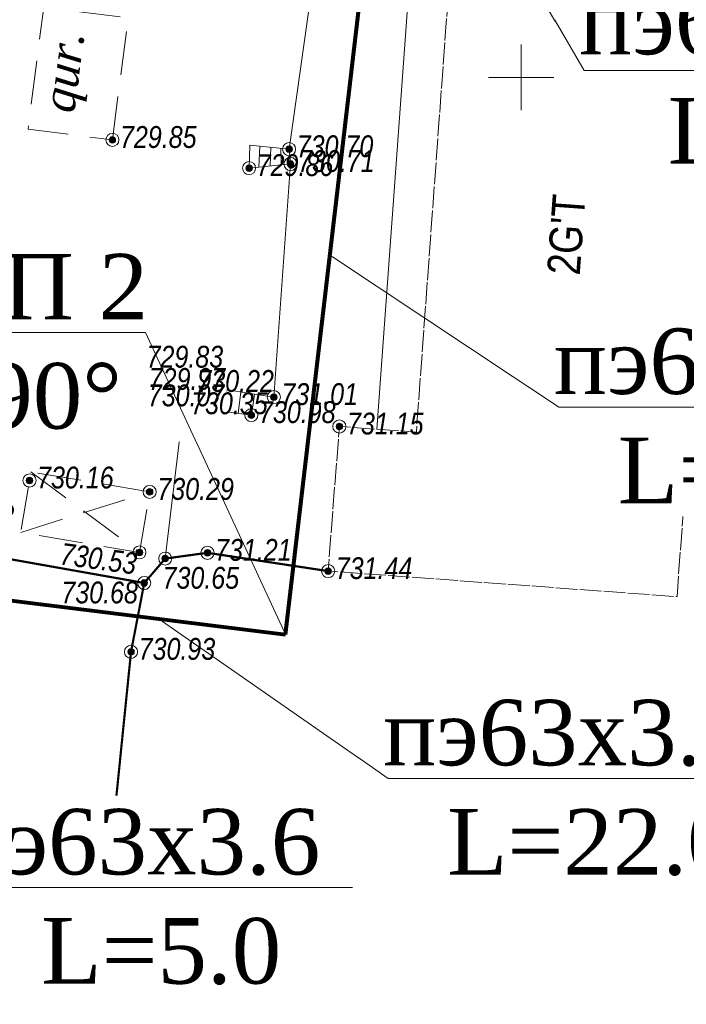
# Model space of a CAD drawing. Header units: millimetres. Extents: x 366033 to 446362, y 4247208 to 4265071.
# Tile 37 of 159: x 436169 to 436200, y 4250976 to 4251021. Entities that reach past the tile are written whole.
import ezdxf
from ezdxf import colors
from ezdxf.entities.mleader import LeaderData, LeaderLine
from ezdxf.enums import TextEntityAlignment as Align
from ezdxf.math import Vec2, Vec3

# ---------------------------------------------------------------- set-up
doc = ezdxf.new("R2010")
doc.units = ezdxf.units.MM
doc.header["$PDMODE"] = 32
doc.header["$PDSIZE"] = 0.6
for name, pattern in [('Auto_Street_NotBorder_Line_m1', [3, 1.5, -1.5]), ('Build_Contour_Canopy_m1', [3, 2, -1]), ('Build_Contour_Constr_m1', [3, 2, -1]), ('Build_Contour_Resid_m1', [1, 1, 0])]:
    doc.linetypes.add(name, pattern=pattern)
doc.layers.add('AUTO#_ROADS_EXIST_L', color=7, linetype='Continuous', lineweight=15, true_color=0x000000)
for name, color, linetype, true_color in [('BUILD_CANOP_CNTUR_P', 7, 'Continuous', 0x000000), ('BUILD_CNSTR_CNTUR_P', 7, 'Continuous', 0x000000), ('BUILD_CNSTR_TITLE_T', 7, 'Continuous', 0x000000), ('BUILD_RESID_CNTUR_P', 7, 'Continuous', 0x000000), ('BUILD_RESID_TITLE_T', 7, 'Continuous', 0x000000), ('FENCE_GRDRL_#####_L', 7, 'Continuous', 0x000000), ('GEODS_POINT_GRID#_B', 7, 'Continuous', 0x000000), ('RELEF_POINT_PICKT_B', 7, 'Continuous', 0x000000), ('RELEF_POINT_PICKT_T', 7, 'Continuous', 0x000000), ('RELEF_SLOPE_#####_L', 7, 'Continuous', 0x000000)]:
    doc.layers.add(name, color=color, linetype=linetype, true_color=true_color)
doc.layers.add('КАБЕЛ', color=20, linetype='Continuous', lineweight=50)
doc.layers.add('стен', color=7, linetype='Continuous')
doc.styles.add('ISOPEUR', font='isocpeui.ttf')
doc.styles.get("Standard").update_dxf_attribs({"font": 'times.ttf'})
doc.styles.add('БМ-431 (Times New Roman К)', font='timesi.ttf', dxfattribs={"height": 1})
doc.styles.add('Д-431 (Arial Narrow К)', font='ARIALNI.TTF', dxfattribs={"height": 1})
doc.styles.add('Р-131 (Arial Narrow)', font='ARIALN.TTF', dxfattribs={"height": 1})
doc.linetypes.add('Auto_Material_Border_Line_m1', pattern='A,0,[3,Topography.shx,S=0.5,R=0,X=0,Y=0],-0.5', length=0.5)
doc.linetypes.add('Fence_Metal_WC_Mr1m_m1', pattern='A,4,-0.5,[33,Topography.shx,S=1,R=0,X=0,Y=0],-0.5', length=5)
doc.linetypes.add('ПОДПОРНАЯ СТЕНКА', pattern='A,2,["V",Standard,S=1.2,R=0,X=0,Y=-1.2],0.2,["V",Standard,S=0.8,R=0,X=0,Y=-0.8],0.25,["V",Standard,S=0.3,R=0,X=0,Y=-0.3],0.25', length=2.7)

# ---------------------------------------------------------------- blocks, each defined once
blk = doc.blocks.new('PointHight_m1')
at = {"layer": 'RELEF_POINT_PICKT_B', "linetype": 'Continuous', "lineweight": 15, "true_color": 0x000000}
h = blk.add_hatch(color=18, dxfattribs=at)
edge = h.paths.add_edge_path()
edge.add_arc((0, 0), 0.3, 0, 360)
at = {"layer": 'RELEF_POINT_PICKT_B', "color": 18, "linetype": 'Continuous', "lineweight": 15, "true_color": 0x000000}
blk.add_circle((0, 0), 0.3, dxfattribs=at)
blk.add_point((0, 0), dxfattribs=at)
blk = doc.blocks.new('CrossCoord_m1')
at = {"layer": 'GEODS_POINT_GRID#_B', "color": 3, "lineweight": 20, "true_color": 0x00ff00, "flags": 128}
for points in [[(0, 3), (0, -3)], [(-3, 0), (3, 0)]]:
    blk.add_lwpolyline(points, dxfattribs=at)

msp = doc.modelspace()

# ---------------------------------------------------------------- hatches: boundary and pattern name
at = {"layer": 'стен'}
h = msp.add_hatch(color=256, dxfattribs=at)
h.dxf.hatch_style = 1
edge = h.paths.add_edge_path()
edge.add_arc((436170.539, 4250977.159), 0.45, 0, 360)

# ---------------------------------------------------------------- linework, layer by layer
at = {"color": 6, "lineweight": 80}
for p, q in [((436181.237, 4250992.671, -714.377), (436185.491, 4251028.867, -714.377)), ((436159.144, 4250995.414, -714.377), (436181.237, 4250992.671, -714.377))]:
    msp.add_line(p, q, dxfattribs=at)
msp.add_circle((436170.539, 4250977.159, -889.678), 0.45)
at = {"layer": 'AUTO#_ROADS_EXIST_L', "color": 18, "linetype": 'Auto_Material_Border_Line_m1', "lineweight": 15, "true_color": 0x000000, "elevation": -714.377, "flags": 128}
msp.add_lwpolyline([(436185.418, 4251002.067), (436187.396, 4251029.133), (436203.051, 4251027.924), (436202.752, 4251023.854)], dxfattribs=at)
at = {"layer": 'AUTO#_ROADS_EXIST_L', "color": 18, "lineweight": 15, "true_color": 0x000000, "flags": 128}
for points, elevation in [([(436179.578, 4251014.022), (436181.471, 4251014.21), (436181.407, 4251014.887), (436179.607, 4251015.073), (436179.578, 4251014.022)], 15.487), ([(436180.062, 4251015.026), (436180.026, 4251014.066)], 15.487), ([(436180.575, 4251014.973), (436180.548, 4251014.118)], 15.487), ([(436181.038, 4251014.925), (436181.047, 4251014.168)], 15.487), ([(436176.572, 4251003.12), (436179.681, 4251002.715), (436179.831, 4251003.677), (436176.86, 4251004.141), (436176.572, 4251003.12)], 15.976), ([(436177.408, 4251004.055), (436177.274, 4251003.028)], 15.976), ([(436177.986, 4251003.965), (436177.854, 4251002.953)], 15.976), ([(436178.553, 4251003.876), (436178.422, 4251002.879)], 15.976), ([(436179.204, 4251003.775), (436179.076, 4251002.793)], 15.976)]:
    msp.add_lwpolyline(points, dxfattribs=dict(at, elevation=elevation))
at = {"layer": 'AUTO#_ROADS_EXIST_L', "color": 18, "linetype": 'Auto_Street_NotBorder_Line_m1', "lineweight": 15, "true_color": 0x000000, "flags": 128}
for points, elevation in [([(436176.86, 4251004.141), (436174.634, 4251004.233), (436156.069, 4251007.658)], 15.841), ([(436155.33, 4251006.37), (436174.592, 4251003.481), (436176.572, 4251003.12)], -714.377)]:
    msp.add_lwpolyline(points, dxfattribs=dict(at, elevation=elevation))
at = {"layer": 'BUILD_CANOP_CNTUR_P', "color": 18, "linetype": 'Build_Contour_Canopy_m1', "lineweight": 13, "true_color": 0x000000, "elevation": -714.377, "flags": 128}
msp.add_lwpolyline([(436174.559, 4250996.427), (436175.028, 4250999.198), (436169.592, 4251000.117), (436169.124, 4250997.345)], close=True, dxfattribs=at)
for points in [[(436169.592, 4251000.117), (436174.559, 4250996.427)], [(436169.124, 4250997.345), (436175.028, 4250999.198)]]:
    msp.add_lwpolyline(points, dxfattribs=at)
at = {"layer": 'BUILD_CNSTR_CNTUR_P', "color": 18, "linetype": 'Build_Contour_Constr_m1', "lineweight": 13, "true_color": 0x000000, "elevation": -714.377, "flags": 128}
msp.add_lwpolyline([(436173.321, 4251015.31), (436174.041, 4251020.893), (436170.181, 4251021.391), (436169.461, 4251015.808)], close=True, dxfattribs=at)
at = {"layer": 'BUILD_RESID_CNTUR_P', "color": 18, "linetype": 'Build_Contour_Resid_m1', "lineweight": 13, "true_color": 0x000000, "elevation": -714.377, "flags": 128}
msp.add_lwpolyline([(436201.566, 4251027.289), (436189.152, 4251028.196), (436187.233, 4251001.935), (436183.709, 4251002.192), (436183.196, 4250995.572), (436199.163, 4250994.405)], close=True, dxfattribs=at)
at = {"layer": 'FENCE_GRDRL_#####_L', "color": 18, "linetype": 'Fence_Metal_WC_Mr1m_m1', "lineweight": 13, "true_color": 0x000000, "elevation": -714.377, "flags": 128}
msp.add_lwpolyline([(436174.78, 4250995.028, 0.1, 0.1, 0), (436174.174, 4250991.877, 0.1, 0.1, 0), (436172.839, 4250978.704, 0.1, 0.1, 0), (436164.267, 4250980.522, 0.1, 0.1, 0), (436148.366, 4250983.966, 0.1, 0.1, 0), (436151.341, 4250999.226, 0.1, 0.1, 0), (436164.858, 4250996.791, 0.1, 0.1, 0), (436174.78, 4250995.028, 0.1, 0.1, 0), (436175.74, 4250996.146, 0.1, 0.1, 0), (436177.672, 4250996.41, 0.1, 0.1, 0), (436183.196, 4250995.572, 0, 0, 0)], format="xyseb", dxfattribs=at)
at = {"layer": 'RELEF_SLOPE_#####_L', "color": 18, "linetype": 'ПОДПОРНАЯ СТЕНКА', "lineweight": 15, "true_color": 0x000000, "flags": 128}
for points, elevation in [([(436183.631, 4251030.597), (436181.407, 4251014.887)], 16.249), ([(436181.471, 4251014.21), (436180.708, 4251003.54), (436179.831, 4251003.677)], 16.331), ([(436176.572, 4251003.12), (436175.74, 4250996.146)], -714.377)]:
    msp.add_lwpolyline(points, dxfattribs=dict(at, elevation=elevation))

# ---------------------------------------------------------------- block references
at = {"layer": 'RELEF_POINT_PICKT_B', "color": 18, "true_color": 0x000000, "xscale": 0.5, "yscale": 0.5, "zscale": 0.5}
for p in [(436173.321, 4251015.31, 15.473), (436181.407, 4251014.887, 16.326), (436181.471, 4251014.21, 16.331), (436179.578, 4251014.022, 15.487), (436174.537, 4251005.252, 15.455), (436174.634, 4251004.233, 15.588), (436176.86, 4251004.141, 15.841), (436174.592, 4251003.481, 15.696), (436180.708, 4251003.54, 16.633), (436176.572, 4251003.12, 15.976), (436179.681, 4251002.715, 16.606), (436183.709, 4251002.192, 16.777), (436169.525, 4250999.72, 15.787), (436175.028, 4250999.198, 15.908), (436174.559, 4250996.427, 16.15), (436175.74, 4250996.146, 16.269), (436177.672, 4250996.41, 16.83), (436183.196, 4250995.572, 17.061), (436174.78, 4250995.028, 16.301), (436174.174, 4250991.877, 16.548), (436172.969, 4250979.888, 17.248), (436172.839, 4250978.704, 17.793)]:
    msp.add_blockref('PointHight_m1', p, dxfattribs=at)

# ---------------------------------------------------------------- texts
at = {"layer": 'BUILD_CNSTR_TITLE_T', "color": 18, "true_color": 0x000000, "style": 'БМ-431 (Times New Roman К)'}
msp.add_text('qur.', height=1.5, rotation=82.6518, dxfattribs=at).set_placement((436171.308, 4251018.408, -714.377), align=Align.MIDDLE)
at = {"layer": 'BUILD_RESID_TITLE_T', "color": 18, "true_color": 0x000000, "style": 'Р-131 (Arial Narrow)'}
msp.add_text("2G'T", height=1.5, rotation=85.8203, dxfattribs=at).set_placement((436194.093, 4251010.976, -714.377), align=Align.MIDDLE)
at = {"layer": 'RELEF_POINT_PICKT_T', "color": 18, "true_color": 0x000000, "style": 'Д-431 (Arial Narrow К)'}
for s, p in [('729.85', (436173.671, 4251015.445, -714.377)), ('730.70', (436181.757, 4251015.022, -714.377)), ('730.71', (436181.821, 4251014.345, -714.377)), ('729.86', (436179.928, 4251014.157, -714.377)), ('729.83', (436174.887, 4251005.387, -714.377)), ('729.97', (436174.984, 4251004.368, -714.377)), ('730.22', (436177.21, 4251004.276, -714.377)), ('730.07', (436174.942, 4251003.616, -714.377)), ('731.01', (436181.058, 4251003.675, -714.377)), ('730.35', (436176.922, 4251003.255, -714.377)), ('730.98', (436180.031, 4251002.85, -714.377)), ('731.15', (436184.059, 4251002.327, -714.377)), ('730.16', (436169.875, 4250999.855, -714.377)), ('730.29', (436175.378, 4250999.333, -714.377)), ('730.22', (436165.332, 4250998.117, -714.377)), ('730.82', (436165.208, 4250996.926, -714.377)), ('731.21', (436178.022, 4250996.545, -714.377)), ('731.44', (436183.546, 4250995.707, -714.377)), ('730.65', (436175.618, 4250995.265, -714.377)), ('730.68', (436170.985, 4250994.594, -714.377)), ('730.93', (436174.524, 4250992.012, -714.377)), ('731.63', (436173.319, 4250980.023, -714.377)), ('732.17', (436173.189, 4250978.839, -714.377))]:
    msp.add_text(s, height=1, dxfattribs=at).set_placement(p, align=Align.MIDDLE_LEFT)
msp.add_text('730.53', height=1, rotation=352.3415, dxfattribs=at).set_placement((436170.95, 4250996.376, -714.377), align=Align.MIDDLE_LEFT)

# ---------------------------------------------------------------- next in the draw order: leaders
at = {"layer": 'КАБЕЛ', "color": 6, "lineweight": 25}
ml = msp.add_multileader_mtext('Standard', dxfattribs=at)
ml.set_content('{\\fTimes New Roman|b0|i0|c204|p18;\\C1;пэ\\fTimes New Roman|b0|i0|c0|p18;63\\fTimes New Roman|b0|i0|c204|p18;х\\fTimes New Roman|b0|i0|c0|p18;3\\fTimes New Roman|b0|i0|c204|p18;.\\fTimes New Roman|b0|i0|c0|p18;6\\fTimes New Roman|b0|i0|c204|p18; \\P  L=5,0}', color=159, style='ISOPEUR')
ml.set_leader_properties(lineweight=20)
ml.build(insert=Vec2(0, 0))
ml.multileader.update_dxf_attribs({"text_left_attachment_type": 6, "text_right_attachment_type": 6, "dogleg_length": 0.0298, "arrow_head_size": 0.143})
ctx = ml.context
ctx.base_point, ctx.char_height, ctx.arrow_head_size, ctx.landing_gap_size, ctx.plane_origin = Vec3(436194.945, 4251018.496, -714.377), 3, 0.143, 0.0713, Vec3(436307.842, 4250999.931, -714.377)
ctx.left_attachment, ctx.right_attachment, ctx.text_align_type = 6, 6, 1
notes = []
notes.append((ctx, [(0, (1, 1, 0), (436194.915, 4251018.496, -714.377), (1, 0), 0.0298, [(0, [(436187.342, 4251031.383, -714.377)], 0, [])])]))
ctx.mtext.insert, ctx.mtext.width, ctx.mtext.defined_height, ctx.mtext.alignment, ctx.mtext.flow_direction = Vec3(436203.108, 4251022.233, -714.377), 17.85803, 6.334, 2, 5
ctx.mtext.has_bg_fill, ctx.mtext.bg_color, ctx.mtext.bg_scale_factor, ctx.mtext.bg_transparency, ctx.mtext.use_window_bg_color = 1, -1073741824, 1.2, 0, 1
ml = msp.add_multileader_mtext('Standard', dxfattribs=at)
ml.set_content('{\\fTimes New Roman|b0|i0|c204|p18;\\C1;УП 2\\P 90%%D}', color=159, style='ISOPEUR')
ml.set_leader_properties(lineweight=20)
ml.build(insert=Vec2(0, 0))
ml.multileader.update_dxf_attribs({"text_left_attachment_type": 6, "text_right_attachment_type": 6, "dogleg_length": 74.065, "arrow_head_size": 0.143})
ctx = ml.context
ctx.base_point, ctx.char_height, ctx.arrow_head_size, ctx.landing_gap_size, ctx.plane_origin = Vec3(436165.239, 4251006.495, -714.377), 3, 0.143, 0.0713, Vec3(436228.564, 4250965.225, -714.377)
ctx.left_attachment, ctx.right_attachment, ctx.text_align_type = 6, 6, 1
notes.append((ctx, [(1, (1, 1, 0), (436174.829, 4251006.495, -714.377), (-1, 0), 0.0298, [(0, [(436181.237, 4250992.671, -714.377)], 0, [])])]))
ctx.mtext.insert, ctx.mtext.width, ctx.mtext.alignment, ctx.mtext.flow_direction = Vec3(436170.019, 4251010.095, -714.377), 15.85556, 2, 5
ctx.mtext.has_bg_fill, ctx.mtext.bg_color, ctx.mtext.bg_scale_factor, ctx.mtext.bg_transparency, ctx.mtext.use_window_bg_color = 1, -1073741824, 1.2, 0, 1
ml = msp.add_multileader_mtext('Standard', dxfattribs=at)
ml.set_content('{\\fTimes New Roman|b0|i0|c204|p18;\\C1;пэ\\fTimes New Roman|b0|i0|c0|p18;63\\fTimes New Roman|b0|i0|c204|p18;х\\fTimes New Roman|b0|i0|c0|p18;3\\fTimes New Roman|b0|i0|c204|p18;.\\fTimes New Roman|b0|i0|c0|p18;6\\fTimes New Roman|b0|i0|c204|p18; \\P  L=36.0}', color=159, style='ISOPEUR')
ml.set_leader_properties(lineweight=20)
ml.build(insert=Vec2(0, 0))
ml.multileader.update_dxf_attribs({"text_left_attachment_type": 6, "text_right_attachment_type": 6, "dogleg_length": 0.0298, "arrow_head_size": 0.143})
ctx = ml.context
ctx.base_point, ctx.char_height, ctx.arrow_head_size, ctx.landing_gap_size, ctx.plane_origin = Vec3(436193.785, 4251003.083, -714.377), 3, 0.143, 0.0713, Vec3(436306.681, 4250984.519, -714.377)
ctx.left_attachment, ctx.right_attachment, ctx.text_align_type = 6, 6, 1
notes.append((ctx, [(0, (1, 1, 0), (436193.755, 4251003.083, -714.377), (1, 0), 0.0298, [(0, [(436183.277, 4251010.033, -714.377)], 0, [])])]))
ctx.mtext.insert, ctx.mtext.width, ctx.mtext.defined_height, ctx.mtext.alignment, ctx.mtext.flow_direction = Vec3(436201.947, 4251006.683, -714.377), 17.85803, 6.334, 2, 5
ctx.mtext.has_bg_fill, ctx.mtext.bg_color, ctx.mtext.bg_scale_factor, ctx.mtext.bg_transparency, ctx.mtext.use_window_bg_color = 1, -1073741824, 1.2, 0, 1
for ctx, leaders in notes:
    for number, flags, end, landing, length, lines in leaders:
        leader = LeaderData()
        leader.index, (leader.has_last_leader_line, leader.has_dogleg_vector, leader.attachment_direction) = number, flags
        leader.last_leader_point, leader.dogleg_vector, leader.dogleg_length = Vec3(end), Vec3(landing), length
        for number, points, colour, breaks in lines:
            line = LeaderLine()
            line.index, line.vertices, line.color, line.breaks = number, Vec3.list(points), colors.encode_raw_color(colour), breaks
            leader.lines.append(line)
        ctx.leaders.append(leader)

# ---------------------------------------------------------------- next in the draw order: block references
at = {"layer": 'GEODS_POINT_GRID#_B', "color": 3, "true_color": 0x00ff00, "xscale": 0.5, "yscale": 0.5, "zscale": 0.5}
msp.add_blockref('CrossCoord_m1', (436192.028, 4251018.174, -700.485), dxfattribs=at)

# ---------------------------------------------------------------- next in the draw order: leaders
at = {"layer": 'КАБЕЛ', "color": 6, "lineweight": 25}
ml = msp.add_multileader_mtext('Standard', dxfattribs=at)
ml.set_content('{\\fTimes New Roman|b0|i0|c204|p18;\\C1;пэ\\fTimes New Roman|b0|i0|c0|p18;63\\fTimes New Roman|b0|i0|c204|p18;х\\fTimes New Roman|b0|i0|c0|p18;3\\fTimes New Roman|b0|i0|c204|p18;.\\fTimes New Roman|b0|i0|c0|p18;6\\fTimes New Roman|b0|i0|c204|p18; \\P  L=5.0}', color=159, style='ISOPEUR')
ml.set_leader_properties(lineweight=20)
ml.build(insert=Vec2(0, 0))
ml.multileader.update_dxf_attribs({"text_left_attachment_type": 6, "text_right_attachment_type": 6, "dogleg_length": 0.0298, "arrow_head_size": 0.143})
ctx = ml.context
ctx.base_point, ctx.char_height, ctx.arrow_head_size, ctx.landing_gap_size, ctx.plane_origin = Vec3(436166.26, 4250981.088, -714.377), 3, 0.143, 0.0713, Vec3(436279.157, 4250962.524, -714.377)
ctx.left_attachment, ctx.right_attachment, ctx.text_align_type = 6, 6, 1
notes = []
notes.append((ctx, [(0, (1, 1, 0), (436166.231, 4250981.088, -714.377), (1, 0), 0.0298, [(0, [(436158.736, 4250992.722, -714.377)], 0, [])])]))
ctx.mtext.insert, ctx.mtext.width, ctx.mtext.defined_height, ctx.mtext.alignment, ctx.mtext.flow_direction = Vec3(436174.423, 4250984.688, -714.377), 17.85803, 6.334, 2, 5
ctx.mtext.has_bg_fill, ctx.mtext.bg_color, ctx.mtext.bg_scale_factor, ctx.mtext.bg_transparency, ctx.mtext.use_window_bg_color = 1, -1073741824, 1.2, 0, 1
for ctx, leaders in notes:
    for number, flags, end, landing, length, lines in leaders:
        leader = LeaderData()
        leader.index, (leader.has_last_leader_line, leader.has_dogleg_vector, leader.attachment_direction) = number, flags
        leader.last_leader_point, leader.dogleg_vector, leader.dogleg_length = Vec3(end), Vec3(landing), length
        for number, points, colour, breaks in lines:
            line = LeaderLine()
            line.index, line.vertices, line.color, line.breaks = number, Vec3.list(points), colors.encode_raw_color(colour), breaks
            leader.lines.append(line)
        ctx.leaders.append(leader)

# ---------------------------------------------------------------- next in the draw order: leaders
ml = msp.add_multileader_mtext('Standard', dxfattribs=at)
ml.set_content('{\\fTimes New Roman|b0|i0|c204|p18;\\C1;пэ\\fTimes New Roman|b0|i0|c0|p18;63\\fTimes New Roman|b0|i0|c204|p18;х\\fTimes New Roman|b0|i0|c0|p18;3\\fTimes New Roman|b0|i0|c204|p18;.\\fTimes New Roman|b0|i0|c0|p18;6\\fTimes New Roman|b0|i0|c204|p18; \\P  L=22.0}', color=159, style='ISOPEUR')
ml.set_leader_properties(lineweight=20)
ml.build(insert=Vec2(0, 0))
ml.multileader.update_dxf_attribs({"text_left_attachment_type": 6, "text_right_attachment_type": 6, "dogleg_length": 0.0298, "arrow_head_size": 0.143})
ctx = ml.context
ctx.base_point, ctx.char_height, ctx.arrow_head_size, ctx.landing_gap_size, ctx.plane_origin = Vec3(436185.969, 4250986.083, -714.377), 3, 0.143, 0.0713, Vec3(436298.866, 4250967.519, -714.377)
ctx.left_attachment, ctx.right_attachment, ctx.text_align_type = 6, 6, 1
notes = []
notes.append((ctx, [(0, (1, 1, 0), (436185.939, 4250986.083, -714.377), (1, 0), 0.0298, [(0, [(436175.501, 4250993.345, -714.377)], 0, [])])]))
ctx.mtext.insert, ctx.mtext.width, ctx.mtext.defined_height, ctx.mtext.alignment, ctx.mtext.flow_direction = Vec3(436194.132, 4250989.683, -714.377), 17.85803, 6.334, 2, 5
ctx.mtext.has_bg_fill, ctx.mtext.bg_color, ctx.mtext.bg_scale_factor, ctx.mtext.bg_transparency, ctx.mtext.use_window_bg_color = 1, -1073741824, 1.2, 0, 1
for ctx, leaders in notes:
    for number, flags, end, landing, length, lines in leaders:
        leader = LeaderData()
        leader.index, (leader.has_last_leader_line, leader.has_dogleg_vector, leader.attachment_direction) = number, flags
        leader.last_leader_point, leader.dogleg_vector, leader.dogleg_length = Vec3(end), Vec3(landing), length
        for number, points, colour, breaks in lines:
            line = LeaderLine()
            line.index, line.vertices, line.color, line.breaks = number, Vec3.list(points), colors.encode_raw_color(colour), breaks
            leader.lines.append(line)
        ctx.leaders.append(leader)

doc.saveas('drawing.dxf')
